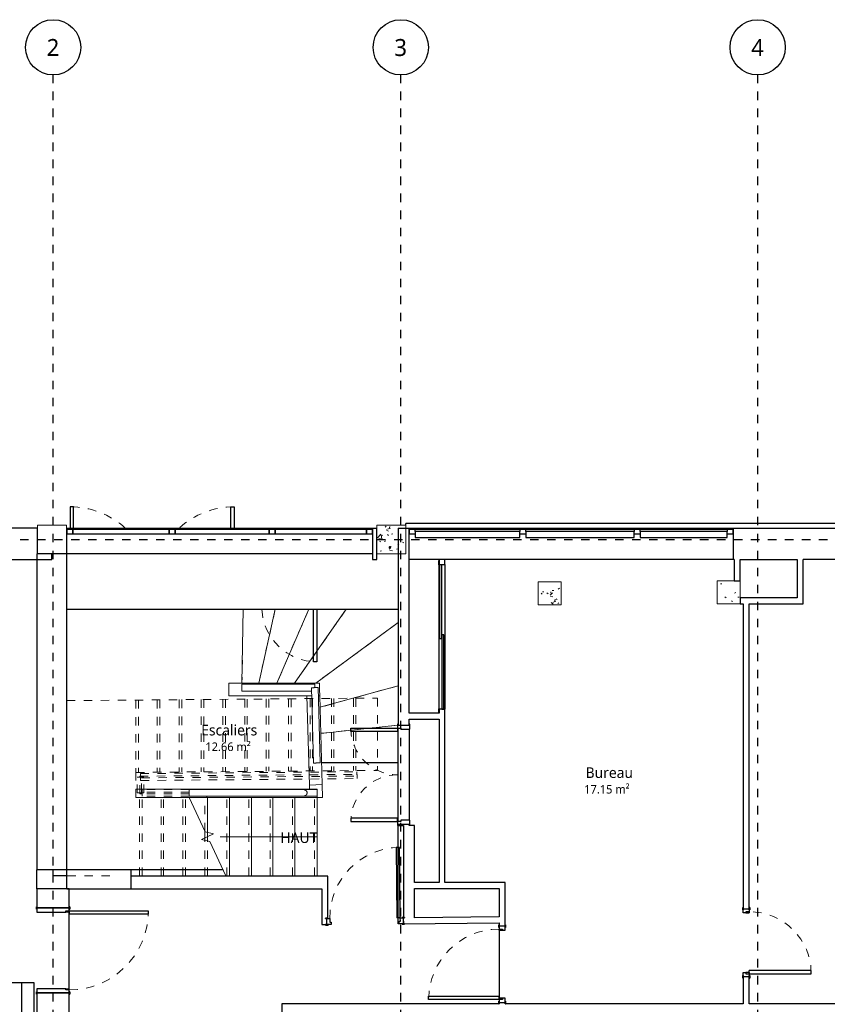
# Model space of a CAD drawing. Header units: metres. Extents: x -21.5 to 32.8, y -37.3 to -3.8.
# Tile 9 of 11: x -5.7 to 3.8, y -15.4 to -3.8. Entities that reach past the tile are written whole.
import ezdxf

# ---------------------------------------------------------------- set-up
doc = ezdxf.new("R2010")
doc.units = ezdxf.units.M
doc.linetypes.add('Ligne de quadrillage', pattern=[0.022225, 0.0127, -0.003175, 0.003175, -0.003175])
doc.linetypes.add('Tiret', pattern=[0.0025, 0.00125, -0.00125])
for name, color, linetype, lineweight in [('A-AREA-IDEN', 250, 'Continuous', 30), ('A-DOOR', 250, 'Continuous', 25), ('A-DOOR-FRAM', 250, 'Continuous', 25), ('A-DOOR-OPNG', 250, 'Continuous', 25), ('A-FLOR', 250, 'Continuous', 25), ('A-FLOR-HRAL', 250, 'Continuous', 18), ('A-FLOR-HRAL-MBND', 250, 'Tiret', 18), ('A-GLAZ', 250, 'Continuous', 25), ('A-GLAZ-CWMG', 250, 'Continuous', 18), ('A-WALL', 250, 'Continuous', 25), ('I-WALL', 250, 'Continuous', 25), ('S-COLS', 250, 'Continuous', 18), ('S-GRID', 250, 'Continuous', 30), ('S-GRID-IDEN', 250, 'Continuous', 30), ('S-STRS', 250, 'Continuous', 18), ('S-STRS-ANNO', 250, 'Continuous', 18), ('S-STRS-IDEN', 250, 'Continuous', 18), ('S-STRS-MBND', 250, 'Tiret', 18)]:
    doc.layers.add(name, color=color, linetype=linetype, lineweight=lineweight)
doc.styles.add('Trebuchet MS', font='trebuc.ttf', dxfattribs={"height": 0.125})
doc.styles.add('Trebuchet MS_1', font='trebuc.ttf', dxfattribs={"height": 0.2})
doc.styles.add('Trebuchet MS_2', font='trebuc.ttf', dxfattribs={"height": 0.1})
pattern_1 = [(50, (0, 0), (0.364799, -0.031967), [0.038, -0.419]), (355, (0, 0), (-0.070921, 0.382637), [0.03, -0.335]), (100.451, (0.03, -0.003), (0.294358, 0.350205), [0.032, -0.356]), (46.184, (0, 0.102), (0.542072, -0.08357), [0.057, -0.629]), (96.636, (0.045, 0.095), (0.474956, 0.495204), [0.049, -0.534]), (351.184, (0, 0.102), (0.47449, 0.495128), [0.046, -0.503]), (21, (0.051, 0.076), (0.303562, -0.204817), [0.038, -0.419]), (326, (0.051, 0.076), (0.123477, 0.369045), [0.03, -0.335]), (71.451, (0.076, 0.059), (0.427234, 0.163588), [0.032, -0.356]), (37.5, (0, 0), (0.0065432, 0.1688822), [0.017, -0.314, 0.017, -0.324, -0.337]), (37.5, (0, 0), (0.0065432, 0.1688822), [-0.672, 0.017, -0.32]), (7.5, (0, 0), (0.1340145, 0.2002052), [0.017, -0.177, 0.017, -0.307, -0.128]), (7.5, (0, 0), (0.1340145, 0.2002052), [-0.518, 0.017, -0.112]), (327.5, (-0.113, 0), (0.2712697, -0.0115642), [0.017, -0.11, 0.017, -0.379, -0.526]), (327.5, (-0.113, 0), (0.2712697, -0.0115642), [-0.523, 0.017, -0.509]), (317.5, (-0.164, 0), (0.2964495, 0.0511634), [0.017, -0.148, 0.017, -0.246, -0.373]), (317.5, (-0.164, 0), (0.2964495, 0.0511634), [-0.428, 0.017, -0.357])]

# ---------------------------------------------------------------- blocks, each defined once
blk = doc.blocks.new('Int_ Simple - PP0_93x2_04-268082-Niveau 0')
at = {"layer": 'A-DOOR', "lineweight": 35}
for p, q in [((-0.52, 0.195), (-0.55, 0.195)), ((-0.55, 0.195), (-0.55, 0.19)), ((-0.55, 0.19), (-0.52, 0.19)), ((-0.52, 0.19), (-0.52, 0.195)), ((0.48, 0.195), (0.45, 0.195)), ((0.45, 0.195), (0.45, 0.19)), ((0.45, 0.19), (0.48, 0.19)), ((0.48, 0.19), (0.48, 0.195)), ((-0.52, -0.19), (-0.55, -0.19)), ((-0.55, -0.19), (-0.55, -0.195)), ((-0.55, -0.195), (-0.52, -0.195)), ((-0.52, -0.195), (-0.52, -0.19)), ((0.48, -0.19), (0.45, -0.19)), ((0.45, -0.19), (0.45, -0.195)), ((0.45, -0.195), (0.48, -0.195)), ((0.48, -0.195), (0.48, -0.19))]:
    blk.add_line(p, q, dxfattribs=at)
at = {"layer": 'A-DOOR'}
for p, q in [((0.43, -0.19), (0.39, -0.19)), ((0.39, -1.12), (0.39, -0.19)), ((0.43, -0.19), (0.43, -1.12)), ((0.43, -1.12), (0.39, -1.12))]:
    blk.add_line(p, q, dxfattribs=at)
at = {"layer": 'A-DOOR', "linetype": 'Tiret', "lineweight": 18}
blk.add_arc((0.43, -0.19), 0.93, 180, 270, dxfattribs=at)
at = {"layer": 'A-DOOR-FRAM'}
for p, q in [((-0.535, 0.19), (-0.535, -0.19)), ((-0.485, 0.19), (-0.535, 0.19)), ((-0.485, -0.15), (-0.485, 0.19)), ((0.465, 0.19), (0.415, 0.19)), ((0.415, 0.19), (0.415, -0.15)), ((0.465, -0.19), (0.465, 0.19)), ((-0.535, -0.19), (-0.5, -0.19)), ((-0.5, -0.19), (-0.5, -0.15)), ((-0.5, -0.15), (-0.485, -0.15)), ((0.415, -0.15), (0.43, -0.15)), ((0.43, -0.15), (0.43, -0.19)), ((0.43, -0.19), (0.465, -0.19))]:
    blk.add_line(p, q, dxfattribs=at)
blk = doc.blocks.new('Garde-corps - Garde-corps-271011-Niveau 0')
at = {"layer": 'A-FLOR-HRAL-MBND'}
for p, q in [((-4.301, -12.698), (-1.744, -12.677)), ((-4.301, -12.905), (-4.301, -12.698)), ((-4.281, -12.718), (-1.744, -12.697)), ((-4.281, -12.885), (-4.281, -12.718)), ((-1.744, -12.677), (-1.744, -12.697)), ((-4.274, -12.905), (-4.301, -12.905)), ((-4.274, -12.885), (-4.281, -12.885)), ((-3.718, -12.885), (-4.274, -12.885)), ((-3.718, -12.905), (-4.274, -12.905))]:
    blk.add_line(p, q, dxfattribs=at)
blk = doc.blocks.new('Type de traverse haute - Traverse haute_Interne_-271025-Niveau 0')
at = {"layer": 'A-FLOR-HRAL'}
for p, q in [((-2.214, -12.855), (-2.383, -12.855)), ((-2.383, -12.935), (-2.214, -12.935))]:
    blk.add_line(p, q, dxfattribs=at)
for points, knots in [([(-2.331, -12.895), (-2.331, -12.893), (-2.332, -12.89), (-2.332, -12.887), (-2.333, -12.883), (-2.335, -12.88), (-2.336, -12.877), (-2.338, -12.875), (-2.339, -12.873), (-2.341, -12.871), (-2.343, -12.869), (-2.345, -12.867), (-2.348, -12.865), (-2.351, -12.863), (-2.355, -12.861), (-2.359, -12.859), (-2.364, -12.857), (-2.372, -12.855), (-2.378, -12.855), (-2.383, -12.855)], [0, 0, 0, 0, 0.071429, 0.107143, 0.142857, 0.214286, 0.25, 0.285714, 0.321429, 0.357143, 0.392857, 0.428571, 0.5, 0.535714, 0.571429, 0.678571, 0.732143, 0.785714, 1, 1, 1, 1]), ([(-2.383, -12.935), (-2.379, -12.935), (-2.371, -12.934), (-2.363, -12.931), (-2.357, -12.929), (-2.354, -12.928), (-2.352, -12.926), (-2.349, -12.925), (-2.347, -12.923), (-2.344, -12.921), (-2.342, -12.919), (-2.34, -12.917), (-2.338, -12.914), (-2.336, -12.912), (-2.335, -12.909), (-2.334, -12.906), (-2.333, -12.904), (-2.332, -12.9), (-2.331, -12.897), (-2.331, -12.895)], [0, 0, 0, 0, 0.166667, 0.333333, 0.375, 0.416667, 0.458333, 0.5, 0.541667, 0.583333, 0.625, 0.666667, 0.708333, 0.75, 0.791667, 0.833333, 0.875, 0.916667, 1, 1, 1, 1]), ([(-2.214, -12.855), (-2.214, -12.855), (-2.214, -12.855), (-2.214, -12.858), (-2.214, -12.863), (-2.214, -12.87), (-2.214, -12.879), (-2.214, -12.888), (-2.214, -12.892), (-2.214, -12.895)], [0, 0, 0, 0, 0.142857, 0.285714, 0.428571, 0.571429, 0.785714, 0.892857, 1, 1, 1, 1]), ([(-2.214, -12.895), (-2.214, -12.898), (-2.214, -12.903), (-2.214, -12.912), (-2.214, -12.92), (-2.214, -12.927), (-2.214, -12.932), (-2.214, -12.934), (-2.214, -12.935), (-2.214, -12.935)], [0, 0, 0, 0, 0.142857, 0.285714, 0.428571, 0.571429, 0.785714, 0.892857, 1, 1, 1, 1])]:
    blk.add_open_spline(points, degree=3, knots=knots, dxfattribs=at)
blk = doc.blocks.new('Type de traverse haute - Traverse haute_Interne_-V6-Niveau 0')
at = {"layer": 'A-FLOR-HRAL', "linetype": 'Tiret'}
for p, q in [((-4.332, -12.708), (-4.251, -12.708)), ((-4.332, -12.895), (-4.332, -12.708)), ((-4.292, -12.668), (-1.745, -12.646)), ((-4.292, -12.668), (-4.291, -12.749)), ((-4.291, -12.749), (-1.744, -12.727)), ((-4.251, -12.895), (-4.251, -12.708)), ((-1.745, -12.646), (-1.744, -12.727)), ((-4.274, -12.935), (-4.274, -12.854)), ((-3.718, -12.854), (-4.274, -12.854)), ((-4.332, -12.895), (-4.251, -12.895)), ((-3.718, -12.935), (-4.274, -12.935))]:
    blk.add_line(p, q, dxfattribs=at)
at = {"layer": 'A-FLOR-HRAL'}
for p, q in [((-3.718, -12.854), (-3.718, -12.935)), ((-2.214, -12.854), (-3.718, -12.854)), ((-2.214, -12.855), (-2.214, -12.854)), ((-2.214, -12.935), (-3.718, -12.935)), ((-2.214, -12.935), (-2.214, -12.935))]:
    blk.add_line(p, q, dxfattribs=at)
blk = doc.blocks.new('Limon - Limon-279694-Niveau 0')
at = {"layer": 'S-STRS'}
for p, q in [((-3.513, -12.849), (-4.346, -12.849)), ((-4.346, -12.849), (-4.346, -12.949)), ((-3.513, -12.854), (-3.513, -12.849)), ((-3.513, -12.849), (-2.214, -12.849)), ((-2.214, -12.849), (-2.214, -12.854)), ((-4.346, -12.949), (-3.513, -12.949)), ((-3.513, -12.949), (-3.513, -12.935)), ((-2.214, -12.949), (-3.513, -12.949)), ((-2.214, -12.935), (-2.214, -12.949))]:
    blk.add_line(p, q, dxfattribs=at)
blk = doc.blocks.new('Int_ Simple - PP _0_83m x 2_04m_-281247-Niveau 0')
at = {"layer": 'A-DOOR'}
for p, q in [((0.38, 0.865), (0.34, 0.865)), ((0.34, 0.865), (0.34, 0.035)), ((0.38, 0.035), (0.38, 0.865)), ((0.38, 0.035), (0.34, 0.035))]:
    blk.add_line(p, q, dxfattribs=at)
at = {"layer": 'A-DOOR', "lineweight": 35}
for p, q in [((-0.5, 0.035), (-0.5, 0.04)), ((-0.5, 0.04), (-0.47, 0.04)), ((-0.47, 0.035), (-0.5, 0.035)), ((-0.47, 0.04), (-0.47, 0.035)), ((0.4, 0.035), (0.4, 0.04)), ((0.4, 0.04), (0.43, 0.04)), ((0.43, 0.035), (0.4, 0.035)), ((0.43, 0.04), (0.43, 0.035)), ((-0.5, -0.04), (-0.5, -0.035)), ((-0.5, -0.035), (-0.47, -0.035)), ((-0.47, -0.04), (-0.5, -0.04)), ((-0.47, -0.035), (-0.47, -0.04)), ((0.4, -0.04), (0.4, -0.035)), ((0.4, -0.035), (0.43, -0.035)), ((0.43, -0.04), (0.4, -0.04)), ((0.43, -0.035), (0.43, -0.04))]:
    blk.add_line(p, q, dxfattribs=at)
at = {"layer": 'A-DOOR', "linetype": 'Tiret', "lineweight": 18}
blk.add_arc((0.38, 0.035), 0.83, 90, 180, dxfattribs=at)
at = {"layer": 'A-DOOR-FRAM'}
for p, q in [((-0.485, 0.035), (-0.45, 0.035)), ((-0.485, -0.035), (-0.485, 0.035)), ((-0.45, 0.035), (-0.45, -0.005)), ((0.38, 0.035), (0.415, 0.035)), ((0.38, -0.005), (0.38, 0.035)), ((0.415, 0.035), (0.415, -0.035)), ((-0.435, -0.035), (-0.485, -0.035)), ((-0.45, -0.005), (-0.435, -0.005)), ((-0.435, -0.005), (-0.435, -0.035)), ((0.365, -0.005), (0.38, -0.005)), ((0.365, -0.035), (0.365, -0.005)), ((0.415, -0.035), (0.365, -0.035))]:
    blk.add_line(p, q, dxfattribs=at)
blk = doc.blocks.new('Int_ Simple - PP _0_83m x 2_04m_-281266-Niveau 0')
at = {"layer": 'A-DOOR', "lineweight": 35}
for p, q in [((-0.47, 0.04), (-0.5, 0.04)), ((-0.5, 0.04), (-0.5, 0.035)), ((-0.5, 0.035), (-0.47, 0.035)), ((-0.47, 0.035), (-0.47, 0.04)), ((0.43, 0.04), (0.4, 0.04)), ((0.4, 0.04), (0.4, 0.035)), ((0.4, 0.035), (0.43, 0.035)), ((0.43, 0.035), (0.43, 0.04)), ((-0.47, -0.035), (-0.5, -0.035)), ((-0.5, -0.035), (-0.5, -0.04)), ((-0.5, -0.04), (-0.47, -0.04)), ((-0.47, -0.04), (-0.47, -0.035)), ((0.43, -0.035), (0.4, -0.035)), ((0.4, -0.035), (0.4, -0.04)), ((0.4, -0.04), (0.43, -0.04)), ((0.43, -0.04), (0.43, -0.035))]:
    blk.add_line(p, q, dxfattribs=at)
at = {"layer": 'A-DOOR'}
for p, q in [((0.38, -0.035), (0.34, -0.035)), ((0.34, -0.865), (0.34, -0.035)), ((0.38, -0.035), (0.38, -0.865)), ((0.38, -0.865), (0.34, -0.865))]:
    blk.add_line(p, q, dxfattribs=at)
at = {"layer": 'A-DOOR', "linetype": 'Tiret', "lineweight": 18}
blk.add_arc((0.38, -0.035), 0.83, 180, 270, dxfattribs=at)
at = {"layer": 'A-DOOR-FRAM'}
for p, q in [((-0.485, 0.035), (-0.485, -0.035)), ((-0.435, 0.035), (-0.485, 0.035)), ((-0.45, -0.035), (-0.45, 0.005)), ((-0.45, 0.005), (-0.435, 0.005)), ((-0.435, 0.005), (-0.435, 0.035)), ((0.415, 0.035), (0.365, 0.035)), ((0.365, 0.035), (0.365, 0.005)), ((0.365, 0.005), (0.38, 0.005)), ((0.38, 0.005), (0.38, -0.035)), ((0.415, -0.035), (0.415, 0.035)), ((-0.485, -0.035), (-0.45, -0.035)), ((0.38, -0.035), (0.415, -0.035))]:
    blk.add_line(p, q, dxfattribs=at)
blk = doc.blocks.new('Double _R_ - 1_10x2_04-283221-Niveau 0')
at = {"layer": 'A-DOOR'}
for p, q in [((-0.55, -0.073), (-0.51, -0.073)), ((-0.55, -0.623), (-0.55, -0.073)), ((-0.51, -0.073), (-0.51, -0.623)), ((0.55, -0.073), (0.51, -0.073)), ((0.51, -0.073), (0.51, -0.623)), ((0.55, -0.623), (0.55, -0.073)), ((-0.51, -0.623), (-0.55, -0.623)), ((0.51, -0.623), (0.55, -0.623))]:
    blk.add_line(p, q, dxfattribs=at)
at = {"layer": 'A-DOOR', "linetype": 'Tiret', "lineweight": 18}
for centre, start, end in [((-0.55, -0.073), 270, 360), ((0.55, -0.073), 180, 270)]:
    blk.add_arc(centre, 0.55, start, end, dxfattribs=at)
at = {"layer": 'A-DOOR-FRAM'}
for p, q in [((-0.535, 0.073), (-0.595, 0.073)), ((-0.595, 0.073), (-0.595, 0.065)), ((-0.535, -0.033), (-0.535, 0.073)), ((0.595, 0.073), (0.535, 0.073)), ((0.535, 0.073), (0.535, -0.033)), ((-0.595, -0.065), (-0.595, -0.073)), ((-0.595, -0.073), (-0.55, -0.073)), ((-0.55, -0.073), (-0.55, -0.033)), ((-0.55, -0.033), (-0.535, -0.033)), ((0.535, -0.033), (0.55, -0.033)), ((0.55, -0.033), (0.55, -0.073)), ((0.55, -0.073), (0.595, -0.073)), ((0.595, -0.073), (0.595, -0.065))]:
    blk.add_line(p, q, dxfattribs=at)
blk = doc.blocks.new('Placard coulissante - 2 panneaux - 1_65x2_75-284922-Niveau 0')
at = {"layer": 'A-DOOR'}
for p, q in [((-0.025, 0.005), (-0.025, 0.025)), ((-0.025, 0.025), (0.85, 0.025)), ((0.85, 0.005), (-0.025, 0.005)), ((0.85, 0.025), (0.85, 0.005)), ((0.025, 0), (-0.85, 0)), ((-0.85, 0), (-0.85, -0.02)), ((-0.85, -0.02), (0.025, -0.02)), ((0.025, -0.02), (0.025, 0))]:
    blk.add_line(p, q, dxfattribs=at)
at = {"layer": 'A-DOOR-FRAM'}
for p, q in [((-0.898, 0.038), (-0.848, 0.038)), ((-0.848, 0.035), (-0.85, 0.035)), ((-0.848, 0.038), (-0.848, 0.035)), ((0.848, 0.035), (0.848, 0.038)), ((0.848, 0.038), (0.898, 0.038)), ((0.85, 0.035), (0.848, 0.035)), ((0.898, 0.038), (0.898, 0.035))]:
    blk.add_line(p, q, dxfattribs=at)
blk = doc.blocks.new('Int_ Simple - PP _0_73m x 2_04m_-286450-Niveau 0')
at = {"layer": 'A-DOOR'}
for p, q in [((0.33, 0.765), (0.29, 0.765)), ((0.29, 0.765), (0.29, 0.035)), ((0.33, 0.035), (0.33, 0.765)), ((0.33, 0.035), (0.29, 0.035))]:
    blk.add_line(p, q, dxfattribs=at)
at = {"layer": 'A-DOOR', "lineweight": 35}
for p, q in [((-0.45, 0.035), (-0.45, 0.04)), ((-0.45, 0.04), (-0.42, 0.04)), ((-0.42, 0.035), (-0.45, 0.035)), ((-0.42, 0.04), (-0.42, 0.035)), ((0.35, 0.035), (0.35, 0.04)), ((0.35, 0.04), (0.38, 0.04)), ((0.38, 0.035), (0.35, 0.035)), ((0.38, 0.04), (0.38, 0.035)), ((-0.45, -0.04), (-0.45, -0.035)), ((-0.45, -0.035), (-0.42, -0.035)), ((-0.42, -0.04), (-0.45, -0.04)), ((-0.42, -0.035), (-0.42, -0.04)), ((0.35, -0.04), (0.35, -0.035)), ((0.35, -0.035), (0.38, -0.035)), ((0.38, -0.04), (0.35, -0.04)), ((0.38, -0.035), (0.38, -0.04))]:
    blk.add_line(p, q, dxfattribs=at)
at = {"layer": 'A-DOOR', "linetype": 'Tiret', "lineweight": 18}
blk.add_arc((0.33, 0.035), 0.73, 90, 180, dxfattribs=at)
at = {"layer": 'A-DOOR-FRAM'}
for p, q in [((-0.435, 0.035), (-0.4, 0.035)), ((-0.435, -0.035), (-0.435, 0.035)), ((-0.4, 0.035), (-0.4, -0.005)), ((0.33, 0.035), (0.365, 0.035)), ((0.33, -0.005), (0.33, 0.035)), ((0.365, 0.035), (0.365, -0.035)), ((-0.385, -0.035), (-0.435, -0.035)), ((-0.4, -0.005), (-0.385, -0.005)), ((-0.385, -0.005), (-0.385, -0.035)), ((0.315, -0.005), (0.33, -0.005)), ((0.315, -0.035), (0.315, -0.005)), ((0.365, -0.035), (0.315, -0.035))]:
    blk.add_line(p, q, dxfattribs=at)
blk = doc.blocks.new('Double _R_ - 1_93x2_05 pvc blanc-375605-Niveau 0')
at = {"layer": 'A-DOOR'}
for p, q in [((-0.965, -1.073), (-0.965, -0.822)), ((-0.925, -0.822), (-0.925, -1.073)), ((0.925, -0.822), (0.925, -1.073)), ((0.965, -1.073), (0.965, -0.822)), ((-0.925, -1.073), (-0.965, -1.073)), ((0.925, -1.073), (0.965, -1.073))]:
    blk.add_line(p, q, dxfattribs=at)
at = {"layer": 'A-DOOR', "linetype": 'Tiret', "lineweight": 18}
for centre, start, end in [((-0.965, -0.108), 270, 312.205), ((0.965, -0.108), 227.795, 270)]:
    blk.add_arc(centre, 0.965, start, end, dxfattribs=at)
blk = doc.blocks.new('Int_ Simple - 0_65x1_25-375777-Niveau 0')
at = {"layer": 'A-DOOR'}
for p, q in [((0.25, -0.75), (0.25, -0.132)), ((0.29, -0.132), (0.29, -0.75)), ((0.29, -0.75), (0.25, -0.75))]:
    blk.add_line(p, q, dxfattribs=at)
at = {"layer": 'A-DOOR', "linetype": 'Tiret', "lineweight": 18}
blk.add_arc((0.29, -0.1), 0.65, 182.826, 270, dxfattribs=at)
blk = doc.blocks.new('Mur mobile - Mur mobile-388079-Niveau 0')
at = {"layer": 'A-DOOR'}
for p, q in [((-3.85, 0.51), (-4, 0.51)), ((-4, 0.51), (-4, -0.51)), ((-3.7, 0.51), (-3.85, 0.51)), ((-3.85, -0.51), (-3.85, 0.51)), ((-3.55, 0.51), (-3.7, 0.51)), ((-3.7, -0.51), (-3.7, 0.51)), ((-3.55, -0.51), (-3.55, 0.51)), ((3.55, 0.51), (3.4, 0.51)), ((3.4, 0.51), (3.4, -0.51)), ((3.7, 0.51), (3.55, 0.51)), ((3.55, 0.51), (3.55, -0.51)), ((3.85, 0.51), (3.7, 0.51)), ((3.7, -0.51), (3.7, 0.51)), ((4, 0.51), (3.85, 0.51)), ((3.85, -0.51), (3.85, 0.51)), ((4, -0.51), (4, 0.51)), ((-4, -0.51), (-3.85, -0.51)), ((-3.85, -0.51), (-3.7, -0.51)), ((-3.7, -0.51), (-3.55, -0.51)), ((3.55, -0.51), (3.4, -0.51)), ((3.7, -0.51), (3.55, -0.51)), ((3.85, -0.51), (3.7, -0.51)), ((4, -0.51), (3.85, -0.51))]:
    blk.add_line(p, q, dxfattribs=at)
at = {"layer": 'A-DOOR-OPNG'}
for p, q in [((3.4, 0.04), (-3.55, 0.04)), ((-3.55, -0.04), (3.4, -0.04))]:
    blk.add_line(p, q, dxfattribs=at)
blk = doc.blocks.new('Meneau rectangulaire - 50 x 35-391668-Niveau 0')
at = {"layer": 'A-GLAZ-CWMG', "lineweight": 25}
for p, q in [((0, 0), (-0.07, 0)), ((-0.07, 0), (-0.07, -0.05)), ((0, -0.05), (0, 0)), ((-0.07, -0.05), (0, -0.05))]:
    blk.add_line(p, q, dxfattribs=at)
blk = doc.blocks.new('Meneau rectangulaire - 50 x 35-500852-Niveau 0')
at = {"layer": 'A-GLAZ-CWMG', "lineweight": 25}
for p, q in [((-3.953, -9.798), (-5.09, -9.798)), ((-5.09, -9.798), (-5.09, -9.848)), ((-3.953, -9.848), (-3.953, -9.798)), ((-5.09, -9.848), (-3.953, -9.848))]:
    blk.add_line(p, q, dxfattribs=at)
blk = doc.blocks.new('Meneau rectangulaire - 50 x 35-503713-Niveau 0')
at = {"layer": 'A-GLAZ-CWMG', "lineweight": 25}
for p, q in [((-1.632, -9.798), (-2.708, -9.798)), ((-2.708, -9.798), (-2.708, -9.848)), ((-1.632, -9.848), (-1.632, -9.798)), ((-2.708, -9.848), (-1.632, -9.848))]:
    blk.add_line(p, q, dxfattribs=at)
blk = doc.blocks.new('Meneau rectangulaire - 50 x 35-388510-Niveau 0')
at = {"layer": 'A-GLAZ-CWMG', "lineweight": 25}
for p, q in [((-2.778, -9.798), (-3.883, -9.798)), ((-3.883, -9.798), (-3.883, -9.848)), ((-2.778, -9.848), (-2.778, -9.798)), ((-3.883, -9.848), (-2.778, -9.848))]:
    blk.add_line(p, q, dxfattribs=at)
blk = doc.blocks.new('Meneau rectangulaire - 50 x 35-391670-Niveau 0')
at = {"layer": 'A-GLAZ-CWMG', "lineweight": 25}
for p, q in [((-0.07, 0), (0, 0)), ((-0.07, -0.05), (-0.07, 0)), ((0, 0), (0, -0.05)), ((0, -0.05), (-0.07, -0.05))]:
    blk.add_line(p, q, dxfattribs=at)
blk = doc.blocks.new('Meneau rectangulaire - 50 x 35-391661-Niveau 0')
at = {"layer": 'A-GLAZ-CWMG', "lineweight": 25}
for p, q in [((-0.035, 0), (0.035, 0)), ((-0.035, -0.05), (-0.035, 0)), ((0.035, 0), (0.035, -0.05)), ((0.035, -0.05), (-0.035, -0.05))]:
    blk.add_line(p, q, dxfattribs=at)
blk = doc.blocks.new('Type de traverse haute - Traverse haute_Interne_-390488-Niveau 0')
at = {"layer": 'A-FLOR-HRAL'}
for p, q in [((-2.241, -11.617), (-3.098, -11.617)), ((-2.281, -11.658), (-2.256, -12.544)), ((-2.176, -12.542), (-2.201, -11.656)), ((-3.098, -11.697), (-2.28, -11.697))]:
    blk.add_line(p, q, dxfattribs=at)
for points in [[(-3.098, -11.657), (-3.098, -11.654), (-3.098, -11.648), (-3.098, -11.64), (-3.098, -11.632), (-3.098, -11.625), (-3.098, -11.62), (-3.098, -11.618), (-3.098, -11.617), (-3.098, -11.617)], [(-3.098, -11.697), (-3.098, -11.697), (-3.098, -11.697), (-3.098, -11.694), (-3.098, -11.689), (-3.098, -11.681), (-3.098, -11.673), (-3.098, -11.664), (-3.098, -11.66), (-3.098, -11.657)], [(-2.281, -11.658), (-2.281, -11.658), (-2.28, -11.658), (-2.277, -11.658), (-2.272, -11.658), (-2.265, -11.658), (-2.256, -11.658), (-2.247, -11.657), (-2.243, -11.657), (-2.241, -11.657)], [(-2.241, -11.617), (-2.241, -11.617), (-2.241, -11.618), (-2.241, -11.621), (-2.241, -11.626), (-2.241, -11.633), (-2.241, -11.642), (-2.241, -11.651), (-2.241, -11.655), (-2.241, -11.657)], [(-2.241, -11.657), (-2.237, -11.657), (-2.232, -11.657), (-2.223, -11.657), (-2.215, -11.657), (-2.208, -11.656), (-2.203, -11.656), (-2.201, -11.656), (-2.201, -11.656), (-2.201, -11.656)], [(-2.216, -12.543), (-2.219, -12.543), (-2.225, -12.543), (-2.234, -12.544), (-2.242, -12.544), (-2.249, -12.544), (-2.254, -12.544), (-2.256, -12.544), (-2.256, -12.544), (-2.256, -12.544)], [(-2.176, -12.542), (-2.176, -12.542), (-2.177, -12.542), (-2.18, -12.542), (-2.185, -12.542), (-2.192, -12.542), (-2.201, -12.543), (-2.21, -12.543), (-2.214, -12.543), (-2.216, -12.543)]]:
    blk.add_open_spline(points, degree=3, knots=[0, 0, 0, 0, 0.142857, 0.285714, 0.428571, 0.571429, 0.785714, 0.892857, 1, 1, 1, 1], dxfattribs=at)
blk = doc.blocks.new('Type de traverse haute - Traverse haute_Interne_-V11-Niveau 0')
at = {"layer": 'A-FLOR-HRAL'}
for p, q in [((-3.098, -11.617), (-3.098, -11.617)), ((-3.098, -11.617), (-2.241, -11.617)), ((-2.281, -11.658), (-2.281, -11.658)), ((-2.281, -11.658), (-2.257, -12.544)), ((-2.241, -11.617), (-2.241, -11.617)), ((-2.2, -11.656), (-2.201, -11.656)), ((-2.2, -11.656), (-2.176, -12.542)), ((-3.098, -11.697), (-3.098, -11.698)), ((-3.098, -11.698), (-2.28, -11.698)), ((-2.256, -12.544), (-2.257, -12.544)), ((-2.176, -12.542), (-2.176, -12.542))]:
    blk.add_line(p, q, dxfattribs=at)
blk = doc.blocks.new('LIMON 2 - LIMON 2-390737-Niveau 0')
at = {"layer": 'S-STRS'}
for p, q in [((-3.252, -11.603), (-2.37, -11.603)), ((-3.252, -11.753), (-3.252, -11.603)), ((-2.37, -11.603), (-2.187, -11.603)), ((-2.37, -11.753), (-3.252, -11.753)), ((-2.333, -11.753), (-2.37, -11.753)), ((-2.305, -12.802), (-2.333, -11.753)), ((-2.333, -11.753), (-2.279, -11.753)), ((-2.197, -11.753), (-2.183, -11.753)), ((-2.183, -11.753), (-2.155, -12.798)), ((-2.305, -12.802), (-2.155, -12.798)), ((-2.303, -12.849), (-2.305, -12.802)), ((-2.155, -12.798), (-2.151, -12.949)), ((-2.151, -12.949), (-2.214, -12.949))]:
    blk.add_line(p, q, dxfattribs=at)
at = {"layer": 'S-STRS', "flags": 128}
blk.add_lwpolyline([(-2.187, -11.603), (-2.185, -11.678), (-2.183, -11.753)], dxfattribs=at)
blk = doc.blocks.new('MR 1 Vantail - MR 1 Vantail-391964-Niveau 0')
at = {"layer": 'A-GLAZ'}
for p, q in [((0.615, 0.027), (-0.615, 0.027)), ((-0.615, 0.027), (-0.615, -0.043)), ((0.615, -0.043), (0.615, 0.027)), ((-0.615, -0.043), (0.615, -0.043))]:
    blk.add_line(p, q, dxfattribs=at)
blk = doc.blocks.new('MR 1 Vantail - MR 1 Vantail-391968-Niveau 0')
at = {"layer": 'A-GLAZ'}
for p, q in [((0.639, 0.027), (-0.639, 0.027)), ((-0.639, 0.027), (-0.639, -0.043)), ((0.639, -0.043), (0.639, 0.027)), ((-0.639, -0.043), (0.639, -0.043))]:
    blk.add_line(p, q, dxfattribs=at)
blk = doc.blocks.new('MR 1 Vantail - MR 1 Vantail-391972-Niveau 0')
at = {"layer": 'A-GLAZ'}
for p, q in [((0.511, 0.027), (-0.511, 0.027)), ((-0.511, 0.027), (-0.511, -0.043)), ((0.511, -0.043), (0.511, 0.027)), ((-0.511, -0.043), (0.511, -0.043))]:
    blk.add_line(p, q, dxfattribs=at)
blk = doc.blocks.new('Meneau rectangulaire - 50 x 35-391958-Niveau 0')
at = {"layer": 'A-GLAZ-CWMG', "lineweight": 25}
for p, q in [((0, 0), (-0.07, 0)), ((0, -0.05), (0, 0)), ((-0.07, -0.027), (-0.07, -0.05)), ((-0.07, -0.05), (0, -0.05))]:
    blk.add_line(p, q, dxfattribs=at)
blk = doc.blocks.new('Meneau rectangulaire - 50 x 35-391944-Niveau 0')
at = {"layer": 'A-GLAZ-CWMG'}
blk.add_line((-1.059, -9.797), (0.171, -9.797), dxfattribs=at)
blk = doc.blocks.new('Meneau rectangulaire - 50 x 35-391945-Niveau 0')
at = {"layer": 'A-GLAZ-CWMG'}
blk.add_line((1.589, -9.797), (2.612, -9.797), dxfattribs=at)
blk = doc.blocks.new('Meneau rectangulaire - 50 x 35-391946-Niveau 0')
at = {"layer": 'A-GLAZ-CWMG'}
blk.add_line((0.241, -9.797), (1.519, -9.797), dxfattribs=at)
blk = doc.blocks.new('Meneau rectangulaire - 50 x 35-391960-Niveau 0')
at = {"layer": 'A-GLAZ-CWMG', "lineweight": 25}
for p, q in [((-0.07, 0), (0, 0)), ((0, 0), (0, -0.05)), ((-0.07, -0.05), (-0.07, -0.027)), ((0, -0.05), (-0.07, -0.05))]:
    blk.add_line(p, q, dxfattribs=at)
blk = doc.blocks.new('Meneau rectangulaire - 50 x 35-391951-Niveau 0')
at = {"layer": 'A-GLAZ-CWMG', "lineweight": 25}
for p, q in [((-0.035, 0), (0.035, 0)), ((-0.035, -0.05), (-0.035, -0.027)), ((0.035, -0.05), (-0.035, -0.05)), ((0.035, -0.027), (0.035, -0.05))]:
    blk.add_line(p, q, dxfattribs=at)
blk = doc.blocks.new('Sols 1 - Sols 1-503703-Niveau 0')
at = {"layer": 'A-FLOR'}
for p, q in [((-1.171, -9.745), (-1.171, -9.727)), ((9.826, -9.727), (-1.171, -9.727)), ((9.826, -9.727), (9.826, -9.78))]:
    blk.add_line(p, q, dxfattribs=at)
blk = doc.blocks.new('Quadrillage - Extrémité de la ligne de quadrillage - Cercle-4360-Niveau 0')
at = {"layer": 'S-GRID-IDEN'}
blk.add_circle((0, 0), 0.0065, dxfattribs=at)

msp = doc.modelspace()

# ---------------------------------------------------------------- hatches: boundary and pattern name
at = {"layer": 'S-COLS'}
h = msp.add_hatch(dxfattribs=at)
h.set_pattern_fill('FP_1', color=256, style=0, pattern_type=2)
h.set_pattern_definition(pattern_1)
h.paths.add_polyline_path([(-1.171, -10.085), (-1.171, -9.745), (-1.511, -9.745), (-1.511, -10.085)])
h = msp.add_hatch(dxfattribs=at)
h.set_pattern_fill('FP_1', color=256, style=0, pattern_type=2)
h.set_pattern_definition(pattern_1)
h.paths.add_polyline_path([(0.657, -10.681), (0.657, -10.411), (0.387, -10.411), (0.387, -10.681)])
h = msp.add_hatch(dxfattribs=at)
h.set_pattern_fill('FP_1', color=256, style=0, pattern_type=2)
h.set_pattern_definition(pattern_1)
h.paths.add_polyline_path([(2.763, -10.671), (2.763, -10.401), (2.493, -10.401), (2.493, -10.671)])

# ---------------------------------------------------------------- linework, layer by layer
at = {"layer": 'A-FLOR'}
for p, q in [((-1.562, -10.085), (-5.16, -10.085)), ((-0.709, -10.209), (-0.709, -11.909)), ((-5.16, -10.735), (-1.259, -10.735)), ((-1.259, -12.542), (-2.162, -12.542)), ((-1.259, -14.435), (-1.259, -13.277)), ((-5.51, -14.024), (-5.51, -13.798)), ((-5.32, -13.871), (-5.32, -13.798)), ((-5.16, -13.871), (-5.32, -13.871)), ((-2.504, -13.871), (-2.504, -13.874)), ((-5.13, -14.298), (-5.17, -14.298)), ((-5.13, -15.213), (-5.13, -14.283)), ((-1.249, -14.435), (-1.259, -14.435)), ((-0.071, -14.511), (-0.071, -15.311)), ((-5.17, -15.198), (-5.13, -15.198))]:
    msp.add_line(p, q, dxfattribs=at)
at = {"layer": 'A-WALL'}
for p, q in [((-5.504, -9.78), (-8.175, -9.78)), ((-5.504, -10.085), (-5.504, -9.78)), ((-5.16, -9.78), (-1.511, -9.78)), ((-5.16, -9.798), (-5.16, -9.78)), ((-1.562, -9.78), (-1.562, -10.15)), ((-1.511, -10.15), (-1.511, -9.78)), ((-1.259, -9.78), (-1.259, -10.15)), ((-1.259, -9.78), (11.307, -9.78)), ((-1.129, -10.15), (-1.129, -9.78)), ((2.682, -9.78), (2.682, -10.15)), ((-5.16, -10.085), (-5.16, -9.848)), ((-13.914, -10.15), (-5.335, -10.15)), ((-5.335, -10.15), (-5.335, -10.085)), ((-1.562, -10.15), (-1.511, -10.15)), ((-0.779, -10.15), (-1.129, -10.15)), ((2.694, -10.15), (-0.709, -10.15)), ((2.764, -10.15), (3.435, -10.15)), ((7.129, -10.15), (3.505, -10.15))]:
    msp.add_line(p, q, dxfattribs=at)
at = {"layer": 'I-WALL'}
for p, q in [((-5.16, -10.085), (-5.51, -10.085)), ((-5.51, -10.085), (-5.51, -13.798)), ((-5.16, -14.028), (-5.16, -10.085)), ((-1.259, -10.15), (-1.259, -12.097)), ((-1.129, -11.957), (-1.129, -10.15)), ((-0.709, -10.15), (-0.779, -10.15)), ((-0.779, -10.15), (-0.779, -10.209)), ((-0.709, -10.209), (-0.709, -10.15)), ((2.694, -10.15), (2.694, -10.401)), ((2.764, -10.401), (2.764, -10.15)), ((3.435, -10.15), (3.435, -10.601)), ((3.505, -10.671), (3.505, -10.15)), ((-0.779, -10.209), (-0.709, -10.209)), ((-0.779, -11.907), (-0.779, -10.211)), ((2.694, -10.401), (2.764, -10.401)), ((3.435, -10.601), (2.763, -10.601)), ((2.763, -10.601), (2.763, -10.671)), ((2.763, -10.671), (2.802, -10.671)), ((2.802, -10.671), (2.802, -14.242)), ((2.872, -14.242), (2.872, -10.671)), ((2.872, -10.671), (3.505, -10.671)), ((-0.709, -11.909), (-0.779, -11.909)), ((-0.779, -11.909), (-0.779, -11.957)), ((-0.709, -13.948), (-0.709, -11.909)), ((-0.779, -11.957), (-1.129, -11.957)), ((-1.129, -12.097), (-1.129, -12.027)), ((-1.129, -12.027), (-0.779, -12.027)), ((-0.779, -12.027), (-0.779, -13.948)), ((-1.259, -12.097), (-1.129, -12.097)), ((-1.259, -13.232), (-1.259, -12.132)), ((-1.129, -12.147), (-1.129, -13.217)), ((-1.129, -13.267), (-1.259, -13.267)), ((-1.259, -13.267), (-1.259, -13.277)), ((-1.259, -13.277), (-1.198, -13.277)), ((-1.198, -13.277), (-1.198, -14.365)), ((-1.129, -13.277), (-1.129, -13.267)), ((-1.068, -13.277), (-1.129, -13.277)), ((-1.068, -13.948), (-1.068, -13.277)), ((-3.322, -13.798), (-5.51, -13.798)), ((-4.4, -14.028), (-4.4, -13.798)), ((-2.088, -13.874), (-4.4, -13.874)), ((-2.665, -13.871), (-2.665, -13.874)), ((-2.088, -14.373), (-2.088, -13.874)), ((-0.779, -13.948), (-1.068, -13.948)), ((-0.001, -13.948), (-0.709, -13.948)), ((-0.001, -14.446), (-0.001, -13.948)), ((-5.13, -14.024), (-5.51, -14.024)), ((-5.51, -14.024), (-5.51, -14.248)), ((-2.693, -14.028), (-5.16, -14.028)), ((-5.13, -14.248), (-5.13, -14.024)), ((-4.4, -14.024), (-2.158, -14.024)), ((-2.158, -14.024), (-2.158, -14.444)), ((-1.068, -14.018), (-0.071, -14.018)), ((-1.068, -14.363), (-1.068, -14.018)), ((-0.071, -14.018), (-0.071, -14.353)), ((-5.51, -14.248), (-5.13, -14.248)), ((-0.071, -14.353), (-1.068, -14.363)), ((2.832, -14.307), (2.872, -14.307)), ((2.872, -14.292), (2.872, -14.307)), ((-2.158, -14.444), (-2.099, -14.444)), ((-2.099, -14.374), (-2.088, -14.373)), ((-2.099, -14.444), (-2.099, -14.374)), ((-1.198, -14.365), (-1.199, -14.365)), ((-1.199, -14.365), (-1.199, -14.435)), ((-1.199, -14.435), (-0.071, -14.423)), ((-0.071, -14.423), (-0.071, -14.446)), ((-0.071, -14.511), (-0.071, -14.496)), ((-0.071, -14.511), (-0.031, -14.511)), ((2.872, -15.007), (2.832, -15.007)), ((2.872, -15.007), (2.872, -15.022)), ((2.802, -15.072), (2.802, -15.375)), ((2.872, -15.375), (2.872, -15.072)), ((-5.13, -15.248), (-5.51, -15.248)), ((-5.51, -15.248), (-5.51, -15.597)), ((-5.13, -21.612), (-5.13, -15.248)), ((-2.629, -15.375), (-2.629, -15.755)), ((-0.076, -15.375), (-2.629, -15.375)), ((-0.071, -15.326), (-0.071, -15.311)), ((-0.031, -15.311), (-0.071, -15.311)), ((2.802, -15.375), (0.004, -15.375)), ((7.1, -15.375), (2.872, -15.375))]:
    msp.add_line(p, q, dxfattribs=at)
at = {"layer": 'S-COLS'}
for p, q in [((-5.164, -9.745), (-5.504, -9.745)), ((-5.504, -9.745), (-5.504, -9.78)), ((-5.504, -9.78), (-5.504, -10.085)), ((-5.164, -10.085), (-5.164, -9.745)), ((-1.171, -9.745), (-1.511, -9.745)), ((-1.511, -9.745), (-1.511, -10.085)), ((-1.171, -10.085), (-1.171, -9.745)), ((-5.504, -10.085), (-5.335, -10.085)), ((-5.335, -10.085), (-5.164, -10.085)), ((-1.511, -10.085), (-1.171, -10.085)), ((0.657, -10.411), (0.387, -10.411)), ((0.387, -10.411), (0.387, -10.681)), ((0.657, -10.681), (0.657, -10.411)), ((2.763, -10.401), (2.493, -10.401)), ((2.493, -10.401), (2.493, -10.671)), ((2.763, -10.671), (2.763, -10.401)), ((0.387, -10.681), (0.657, -10.681)), ((2.493, -10.671), (2.763, -10.671))]:
    msp.add_line(p, q, dxfattribs=at)
at = {"layer": 'S-GRID', "linetype": 'Ligne de quadrillage'}
for p, q in [((-5.32, -37.347), (-5.32, -4.451)), ((-1.229, -37.347), (-1.229, -4.451)), ((2.971, -37.347), (2.971, -4.451)), ((-21.508, -9.915), (32.124, -9.915))]:
    msp.add_line(p, q, dxfattribs=at)
at = {"layer": 'S-STRS'}
for p, q in [((-3.083, -10.735), (-3.098, -11.603)), ((-2.706, -10.735), (-2.9, -11.603)), ((-2.312, -10.735), (-2.687, -11.603)), ((-1.871, -10.735), (-2.478, -11.603)), ((-1.259, -10.891), (-2.227, -11.603)), ((-1.259, -11.635), (-2.18, -11.888)), ((-1.267, -12.1), (-2.171, -12.195)), ((-1.259, -12.542), (-2.162, -12.542)), ((-3.503, -13.36), (-3.503, -12.949)), ((-3.244, -13.871), (-3.244, -12.949)), ((-2.986, -13.871), (-2.986, -12.949)), ((-2.734, -13.871), (-2.734, -12.949)), ((-2.474, -13.871), (-2.474, -12.949)), ((-2.214, -13.871), (-2.214, -12.949)), ((-3.503, -13.46), (-3.503, -13.41)), ((-3.244, -13.871), (-3.288, -13.871)), ((-2.986, -13.871), (-3.244, -13.871)), ((-2.734, -13.871), (-2.986, -13.871)), ((-2.474, -13.871), (-2.734, -13.871)), ((-2.214, -13.871), (-2.474, -13.871))]:
    msp.add_line(p, q, dxfattribs=at)
at = {"layer": 'S-STRS', "linetype": 'Tiret'}
for p, q in [((-3.083, -10.735), (-3.098, -11.603)), ((-2.706, -10.735), (-2.9, -11.603)), ((-2.312, -10.735), (-2.687, -11.603)), ((-1.871, -10.735), (-2.478, -11.603)), ((-1.259, -10.891), (-2.227, -11.603)), ((-1.259, -11.635), (-2.18, -11.888)), ((-1.267, -12.1), (-2.171, -12.195)), ((-3.533, -13.346), (-3.533, -12.949)), ((-3.274, -13.871), (-3.274, -12.949)), ((-3.016, -13.871), (-3.016, -12.949)), ((-2.764, -13.871), (-2.764, -12.949)), ((-2.504, -13.871), (-2.504, -12.949)), ((-2.244, -13.871), (-2.244, -12.949)), ((-3.533, -13.453), (-3.533, -13.424))]:
    msp.add_line(p, q, dxfattribs=at)
at = {"layer": 'S-STRS-ANNO'}
for p, q in [((-3.244, -13.41), (-3.353, -13.41)), ((-2.986, -13.41), (-3.244, -13.41)), ((-2.734, -13.41), (-2.986, -13.41)), ((-2.474, -13.41), (-2.734, -13.41)), ((-2.214, -13.41), (-2.474, -13.41))]:
    msp.add_line(p, q, dxfattribs=at)
at = {"layer": 'S-STRS-MBND'}
for p, q in [((-5.16, -11.81), (-1.504, -11.779)), ((-5.16, -13.871), (-5.16, -11.81)), ((-4.346, -11.803), (-4.346, -12.654)), ((-4.316, -11.802), (-4.316, -12.654)), ((-4.096, -11.801), (-4.096, -12.652)), ((-4.066, -11.8), (-4.066, -12.652)), ((-3.836, -11.798), (-3.836, -12.65)), ((-3.806, -11.798), (-3.806, -12.649)), ((-3.576, -11.796), (-3.576, -12.647)), ((-3.546, -11.796), (-3.546, -12.647)), ((-3.322, -11.794), (-3.322, -12.645)), ((-3.292, -11.794), (-3.292, -12.645)), ((-3.066, -11.792), (-3.066, -12.643)), ((-3.036, -11.792), (-3.036, -12.643)), ((-2.812, -11.79), (-2.812, -12.641)), ((-2.782, -11.789), (-2.782, -12.641)), ((-2.55, -11.788), (-2.55, -12.639)), ((-2.52, -11.787), (-2.52, -12.639)), ((-2.297, -11.785), (-2.297, -12.637)), ((-2.267, -11.785), (-2.267, -12.636)), ((-2.046, -11.783), (-2.046, -12.635)), ((-2.016, -11.783), (-2.016, -12.634)), ((-1.786, -11.781), (-1.786, -12.632)), ((-1.756, -11.781), (-1.756, -12.632)), ((-1.504, -11.779), (-1.504, -12.63)), ((-4.346, -12.654), (-1.504, -12.63)), ((-4.346, -12.949), (-4.346, -12.654)), ((-3.718, -12.949), (-4.346, -12.949)), ((-4.304, -13.871), (-4.304, -12.949)), ((-4.274, -13.871), (-4.274, -12.949)), ((-4.05, -13.871), (-4.05, -12.949)), ((-4.02, -13.871), (-4.02, -12.949)), ((-3.792, -13.871), (-3.792, -12.949)), ((-3.762, -13.871), (-3.762, -12.949)), ((-3.533, -13.424), (-3.533, -13.346)), ((-3.503, -13.41), (-3.503, -13.36)), ((-3.533, -13.871), (-3.533, -13.453)), ((-3.503, -13.871), (-3.503, -13.46)), ((-4.652, -13.871), (-5.16, -13.871)), ((-3.288, -13.871), (-4.03, -13.871))]:
    msp.add_line(p, q, dxfattribs=at)
at = {"layer": 'S-STRS-MBND', "linetype": 'Continuous'}
for p, q in [((-3.718, -12.949), (-3.53, -13.353)), ((-3.432, -13.377), (-3.574, -13.443)), ((-3.53, -13.353), (-3.432, -13.377)), ((-3.574, -13.443), (-3.477, -13.467)), ((-3.477, -13.467), (-3.288, -13.871))]:
    msp.add_line(p, q, dxfattribs=at)

# ---------------------------------------------------------------- block references
at = {"layer": 'A-DOOR'}
for name, p, rotation in [('Double _R_ - 1_93x2_05 pvc blanc-375605-Niveau 0', (-4.154, -10.603), 180), ('Placard coulissante - 2 panneaux - 1_65x2_75-284922-Niveau 0', (-0.744, -11.059), 89.99999999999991), ('Double _R_ - 1_10x2_04-283221-Niveau 0', (-1.194, -12.682), 269.9999999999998), ('Int_ Simple - PP _0_83m x 2_04m_-281247-Niveau 0', (-1.614, -14.404), 0.5750396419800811), ('Int_ Simple - PP0_93x2_04-268082-Niveau 0', (-5.32, -14.713), 89.99999999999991), ('Int_ Simple - PP _0_73m x 2_04m_-286450-Niveau 0', (2.837, -14.692), 269.9999999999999), ('Int_ Simple - PP _0_83m x 2_04m_-281266-Niveau 0', (-0.036, -14.946), 269.9999999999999), ('Mur mobile - Mur mobile-388079-Niveau 0', (-9.544, -15.637), 180)]:
    msp.add_blockref(name, p, dxfattribs=dict(at, rotation=rotation))
msp.add_blockref('Int_ Simple - 0_65x1_25-375777-Niveau 0', (-2.505, -10.603), dxfattribs=at)
at = {"layer": 'A-FLOR'}
msp.add_blockref('Sols 1 - Sols 1-503703-Niveau 0', (0, 0), dxfattribs=at)
at = {"layer": 'A-FLOR-HRAL'}
for name in ['Type de traverse haute - Traverse haute_Interne_-390488-Niveau 0', 'Type de traverse haute - Traverse haute_Interne_-V11-Niveau 0', 'Type de traverse haute - Traverse haute_Interne_-V6-Niveau 0', 'Garde-corps - Garde-corps-271011-Niveau 0', 'Type de traverse haute - Traverse haute_Interne_-271025-Niveau 0']:
    msp.add_blockref(name, (0, 0), dxfattribs=at)
at = {"layer": 'A-GLAZ'}
for name, p in [('MR 1 Vantail - MR 1 Vantail-391964-Niveau 0', (-0.444, -9.847)), ('MR 1 Vantail - MR 1 Vantail-391968-Niveau 0', (0.88, -9.847)), ('MR 1 Vantail - MR 1 Vantail-391972-Niveau 0', (2.1, -9.847))]:
    msp.add_blockref(name, p, dxfattribs=at)
at = {"layer": 'A-GLAZ-CWMG', "rotation": 180}
for name, p in [('Meneau rectangulaire - 50 x 35-391668-Niveau 0', (-5.16, -9.848)), ('Meneau rectangulaire - 50 x 35-391958-Niveau 0', (-1.129, -9.847))]:
    msp.add_blockref(name, p, dxfattribs=at)
at = {"layer": 'A-GLAZ-CWMG'}
for name in ['Meneau rectangulaire - 50 x 35-500852-Niveau 0', 'Meneau rectangulaire - 50 x 35-388510-Niveau 0', 'Meneau rectangulaire - 50 x 35-503713-Niveau 0', 'Meneau rectangulaire - 50 x 35-391944-Niveau 0', 'Meneau rectangulaire - 50 x 35-391946-Niveau 0', 'Meneau rectangulaire - 50 x 35-391945-Niveau 0']:
    msp.add_blockref(name, (0, 0), dxfattribs=at)
at = {"layer": 'A-GLAZ-CWMG', "extrusion": (0, 0, -1), "rotation": 180}
for name, p in [('Meneau rectangulaire - 50 x 35-391661-Niveau 0', (3.918, -9.848)), ('Meneau rectangulaire - 50 x 35-391661-Niveau 0', (2.743, -9.848)), ('Meneau rectangulaire - 50 x 35-391670-Niveau 0', (1.562, -9.848)), ('Meneau rectangulaire - 50 x 35-391951-Niveau 0', (-0.206, -9.847)), ('Meneau rectangulaire - 50 x 35-391951-Niveau 0', (-1.554, -9.847)), ('Meneau rectangulaire - 50 x 35-391960-Niveau 0', (-2.682, -9.847))]:
    msp.add_blockref(name, p, dxfattribs=at)
at = {"layer": 'S-GRID-IDEN', "xscale": 49.99999999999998, "yscale": 49.99999999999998, "zscale": 49.99999999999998}
for p in [(-5.32, -4.126), (-1.229, -4.126), (2.971, -4.126)]:
    msp.add_blockref('Quadrillage - Extrémité de la ligne de quadrillage - Cercle-4360-Niveau 0', p, dxfattribs=at)
at = {"layer": 'S-STRS'}
for name in ['LIMON 2 - LIMON 2-390737-Niveau 0', 'Limon - Limon-279694-Niveau 0']:
    msp.add_blockref(name, (0, 0), dxfattribs=at)

# ---------------------------------------------------------------- texts
at = {"layer": 'A-AREA-IDEN', "attachment_point": 1}
for s, insert, char_height, width, style in [('Escaliers', (-3.577, -12.094), 0.125, 0.82173, 'Trebuchet MS'), ('12.66 m²', (-3.529, -12.302), 0.1, 0.70548, 'Trebuchet MS_2'), ('Bureau', (0.946, -12.594), 0.125, 0.6654, 'Trebuchet MS'), ('17.15 m²', (0.929, -12.802), 0.1, 0.70548, 'Trebuchet MS_2')]:
    msp.add_mtext(s, dxfattribs=dict(at, insert=insert, char_height=char_height, width=width, style=style))
at = {"layer": 'S-GRID-IDEN', "char_height": 0.2, "width": 0.18038, "attachment_point": 1, "style": 'Trebuchet MS_1'}
for s, insert in [('2', (-5.396, -4.028)), ('3', (-1.305, -4.028)), ('4', (2.895, -4.028))]:
    msp.add_mtext(s, dxfattribs=dict(at, insert=insert))
at = {"layer": 'S-STRS-IDEN', "insert": (-2.645, -13.359), "char_height": 0.125, "width": 0.51635, "attachment_point": 1, "line_spacing_factor": 1.048425, "style": 'Trebuchet MS'}
msp.add_mtext('HAUT', dxfattribs=at)

doc.saveas('drawing.dxf')
